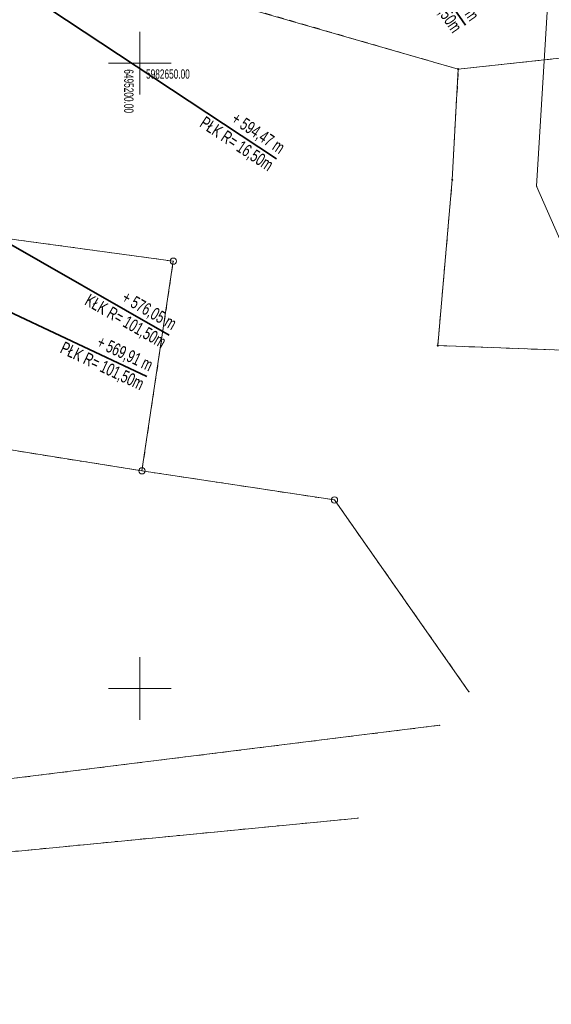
# Model space of a CAD drawing. Extents: x 6456700 to 6518119, y 5963420 to 5980059.
# Tile 175 of 256: x 6512459 to 6512502, y 5966124 to 5966202. Entities that reach past the tile are written whole.
import ezdxf
from ezdxf.enums import TextEntityAlignment as Align

# ---------------------------------------------------------------- set-up
doc = ezdxf.new("R2010")
doc.units = 0
doc.header["$MEASUREMENT"] = 0
doc.linetypes.add('L_0_03', pattern=[1, 0.5, -0.5])
doc.layers.get('0').update_dxf_attribs({"color": 2, "linetype": 'CONTINUOUS', "lineweight": 5})
for name, color, linetype, lineweight in [('18mm Kreska ciągła', 7, 'CONTINUOUS', 18), ('202_punkt_graniczny', 7, 'CONTINUOUS', 18), ('203_punkt_graniczny', 7, 'CONTINUOUS', 18), ('218_kontur_uzytku_gruntowego', 96, 'L_0_03', 18), ('219_dzialka_ewidencyjna', 7, 'CONTINUOUS', 18), ('35mm Ciągła', 7, 'CONTINUOUS', 35), ('9mm Kreska ciągła', 252, 'CONTINUOUS', 9), ('przewod_kanalizacyjny', 7, 'CONTINUOUS', 18), ('siatka_krzyrzy', 7, 'CONTINUOUS', 18)]:
    doc.layers.add(name, color=color, linetype=linetype, lineweight=lineweight)
doc.styles.get("Standard").update_dxf_attribs({"font": 'txt', "width": 0.75})
doc.styles.add('Znaczniki', font='GOTHIC.TTF', dxfattribs={"width": 0.7})

# ---------------------------------------------------------------- blocks, each defined once
blk = doc.blocks.new('mdcp_nowa')
at = {"layer": '203_punkt_graniczny', "linetype": 'Continuous', "lineweight": 18}
for points in [[(6495225.45, 5982649.465, 1), (6495225.45, 5982649.555, 1)], [(6495224.97, 5982640.625, 1), (6495224.97, 5982640.715, 1)], [(6495223.81, 5982627.365, 1), (6495223.81, 5982627.455, 1)]]:
    blk.add_hatch(color=18, dxfattribs=at).paths.add_polyline_path(points)
for p in [(6495226.303, 5982599.734), (6495223.954, 5982597.055), (6495217.441, 5982589.629)]:
    blk.add_point(p)
at = {"layer": '202_punkt_graniczny', "color": 7, "linetype": 'Continuous', "lineweight": 18}
for centre in [(6495202.68, 5982634.16), (6495200.17, 5982617.4), (6495215.56, 5982615.07)]:
    blk.add_circle(centre, 0.25, dxfattribs=at)
at = {"layer": '202_punkt_graniczny'}
for p in [(6495202.68, 5982634.16), (6495200.17, 5982617.4), (6495215.56, 5982615.07)]:
    blk.add_point(p, dxfattribs=at)
at = {"layer": '203_punkt_graniczny', "color": 7, "linetype": 'Continuous', "lineweight": 18}
for centre in [(6495225.45, 5982649.51), (6495224.97, 5982640.67), (6495223.81, 5982627.41)]:
    blk.add_circle(centre, 0.045, dxfattribs=at)
at = {"layer": '203_punkt_graniczny'}
for p in [(6495225.45, 5982649.51), (6495224.97, 5982640.67), (6495223.81, 5982627.41)]:
    blk.add_point(p, dxfattribs=at)
at = {"layer": '218_kontur_uzytku_gruntowego', "lineweight": 18, "flags": 128}
for points in [[(6495206.19, 5982655.09), (6495225.45, 5982649.51)], [(6495225.45, 5982649.51), (6495237.22, 5982650.79)], [(6495224.97, 5982640.67), (6495225.45, 5982649.51)], [(6495223.81, 5982627.41), (6495224.97, 5982640.67)], [(6495202.68, 5982634.16), (6495176.43, 5982637.74)], [(6495200.17, 5982617.4), (6495202.68, 5982634.16)], [(6495246.77, 5982626.57), (6495223.81, 5982627.41)], [(6495187.34, 5982619.44), (6495200.17, 5982617.4)], [(6495200.17, 5982617.4), (6495215.56, 5982615.07)], [(6495215.56, 5982615.07), (6495226.303, 5982599.734)], [(6495223.954, 5982597.055), (6495176.92, 5982591.19)], [(6495217.441, 5982589.629), (6495176.55, 5982585.67)]]:
    blk.add_lwpolyline(points, dxfattribs=at)
at = {"layer": '218_kontur_uzytku_gruntowego'}
for p in [(6495225.45, 5982649.51), (6495225.45, 5982649.51), (6495225.45, 5982649.51), (6495225.45, 5982649.51), (6495224.97, 5982640.67), (6495224.97, 5982640.67), (6495202.68, 5982634.16), (6495202.68, 5982634.16), (6495202.68, 5982634.16), (6495202.68, 5982634.16), (6495223.81, 5982627.41), (6495223.81, 5982627.41), (6495200.17, 5982617.4), (6495200.17, 5982617.4), (6495200.17, 5982617.4), (6495200.17, 5982617.4), (6495215.56, 5982615.07), (6495215.56, 5982615.07)]:
    blk.add_point(p, dxfattribs=at)
at = {"layer": '219_dzialka_ewidencyjna', "color": 3, "linetype": 'Continuous', "lineweight": 18, "flags": 128}
for points in [[(6495206.19, 5982655.09), (6495225.45, 5982649.51)], [(6495225.45, 5982649.51), (6495237.22, 5982650.79)], [(6495225.45, 5982649.51), (6495224.97, 5982640.67)], [(6495224.97, 5982640.67), (6495223.81, 5982627.41)], [(6495176.43, 5982637.74), (6495202.68, 5982634.16)], [(6495200.17, 5982617.4), (6495202.68, 5982634.16)], [(6495223.81, 5982627.41), (6495246.77, 5982626.57)], [(6495187.34, 5982619.44), (6495200.17, 5982617.4)], [(6495200.17, 5982617.4), (6495215.56, 5982615.07)], [(6495226.303, 5982599.734), (6495215.56, 5982615.07)], [(6495223.954, 5982597.055), (6495176.92, 5982591.19)], [(6495176.55, 5982585.67), (6495217.441, 5982589.629)]]:
    blk.add_lwpolyline(points, dxfattribs=at)
at = {"layer": '219_dzialka_ewidencyjna', "color": 3}
for p in [(6495225.45, 5982649.51), (6495225.45, 5982649.51), (6495225.45, 5982649.51), (6495224.97, 5982640.67), (6495224.97, 5982640.67), (6495202.68, 5982634.16), (6495202.68, 5982634.16), (6495223.81, 5982627.41), (6495223.81, 5982627.41), (6495200.17, 5982617.4), (6495200.17, 5982617.4), (6495200.17, 5982617.4), (6495215.56, 5982615.07), (6495215.56, 5982615.07)]:
    blk.add_point(p, dxfattribs=at)
at = {"layer": 'przewod_kanalizacyjny', "color": 34, "linetype": 'Continuous', "lineweight": 18, "flags": 128}
blk.add_lwpolyline([(6495195.58, 5982662.94), (6495192.91, 5982665.58), (6495209.2, 5982676.71), (6495233.85, 5982675.45), (6495231.71, 5982640.15), (6495237.74, 5982626.4), (6495238.73, 5982623.6), (6495239.277, 5982614.527)], dxfattribs=at)
at = {"layer": 'przewod_kanalizacyjny'}
blk.add_point((6495231.71, 5982640.15), dxfattribs=at)
at = {"layer": 'siatka_krzyrzy', "linetype": 'Continuous', "lineweight": 18, "flags": 128}
for points in [[(6495200, 5982647.5), (6495200, 5982652.5)], [(6495197.5, 5982650), (6495202.5, 5982650)], [(6495200, 5982597.5), (6495200, 5982602.5)], [(6495197.5, 5982600), (6495202.5, 5982600)]]:
    blk.add_lwpolyline(points, dxfattribs=at)
at = {"layer": 'siatka_krzyrzy', "lineweight": 15, "width": 0.66}
blk.add_text('6495200.00', height=0.75, rotation=270, dxfattribs=at).set_placement((6495199.5, 5982649.5), align=Align.TOP_LEFT)
blk.add_text('5982650.00', height=0.75, dxfattribs=at).set_placement((6495200.5, 5982649.5), align=Align.TOP_LEFT)

msp = doc.modelspace()

# ---------------------------------------------------------------- block references
at = {"linetype": 'ByBlock'}
msp.add_blockref('mdcp_nowa', (17268.786, -16450.998), dxfattribs=at)

# ---------------------------------------------------------------- next in the draw order: hatches: boundary and pattern name
at = {"layer": '9mm Kreska ciągła'}
h = msp.add_hatch(dxfattribs=at)
h.set_pattern_fill('SAND_AND_LIME', color=4, scale=0.1)
h.set_pattern_definition([(37.5, (6512163.41104, 5965706.02106), (-0.006803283, 0.208096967), [0, -0.16416, 0, -0.1836, 0, -0.1755]), (7.5, (6512163.41104, 5965706.02106), (0.19113588, 0.30479178), [0, -0.08856, 0, -0.14796, 0, -0.0567]), (-32.5, (6512163.2782, 5965706.02106), (0.33632732, 0.00061118), [0, -0.054, 0, -0.1944, 0, -0.2538]), (-42.5, (6512163.2782, 5965706.02106), (0.32466167, 0.09478896), [0, -0.027, 0, -0.12744, 0, -0.1458])])
edge = h.paths.add_edge_path()
edge.add_line((6512494.454, 5966351.121), (6512492.815, 5966327.914))
edge.add_arc((6512641.445, 5966317.419), 149, 175.96099, 178.25385)
edge.add_line((6512492.514, 5966321.96), (6512491.933, 5966302.891))
edge.add_arc((6512440.957, 5966304.445), 51, 348.13301, 358.25385, ccw=False)
edge.add_line((6512490.867, 5966293.957), (6512486.741, 5966274.321))
edge.add_arc((6512500.441, 5966271.442), 14, 168.13301, 189.66075)
edge.add_line((6512486.64, 5966269.093), (6512490.395, 5966247.035))
edge.add_line((6512490.395, 5966247.035), (6512490.607, 5966245.791))
edge.add_arc((6512474.833, 5966243.106), 16, 357.41334, 369.66075, ccw=False)
edge.add_line((6512490.817, 5966242.384), (6512490.724, 5966240.322))
edge.add_arc((6512474.74, 5966241.044), 16, 304.69475, 357.41334, ccw=False)
edge.add_line((6512483.848, 5966227.889), (6512479.157, 5966224.642))
edge.add_arc((6512563.968, 5966102.134), 149, 124.69475, 128.17467)
edge.add_line((6512471.877, 5966219.268), (6512459.798, 5966209.771))
edge.add_arc((6512468.451, 5966198.766), 14, 128.17467, 146.52826)
edge.add_line((6512456.773, 5966206.487), (6512454.137, 5966202.499))
edge.add_arc((6512536.718, 5966147.898), 99, 146.52826, 150.19331)
edge.add_line((6512450.815, 5966197.109), (6512447.264, 5966190.909))
edge.add_arc((6512533.167, 5966141.699), 99, 150.19331, 155.56334)
edge.add_line((6512443.035, 5966182.654), (6512432.867, 5966160.275))
edge.add_arc((6512409.196, 5966171.031), 26, 321.1758, 335.56334, ccw=False)
edge.add_line((6512429.452, 5966154.731), (6512421.621, 5966145))
edge.add_arc((6512409.156, 5966155.031), 16, 309.59305, 321.1758, ccw=False)
edge.add_line((6512419.353, 5966142.701), (6512410.592, 5966135.455))
edge.add_arc((6512400.395, 5966147.785), 16, 291.72006, 309.59305, ccw=False)
edge.add_line((6512406.316, 5966132.921), (6512399.28, 5966130.118))
edge.add_arc((6512417.414, 5966084.597), 49, 111.72006, 118.67866)
edge.add_line((6512393.899, 5966127.586), (6512378.766, 5966119.308))
edge.add_arc((6512390.283, 5966098.252), 24, 118.67866, 130.97644)
edge.add_line((6512374.545, 5966116.372), (6512369.458, 5966111.954))
edge.add_arc((6512385.196, 5966093.834), 24, 130.97644, 144.24742)
edge.add_line((6512365.719, 5966107.857), (6512360.498, 5966100.604))
edge.add_arc((6512392.148, 5966077.817), 39, 144.24742, 151.71864)
edge.add_line((6512357.804, 5966096.296), (6512346.179, 5966074.69))
edge.add_arc((6512310.073, 5966094.116), 41, 323.54004, 331.71864, ccw=False)
edge.add_line((6512343.048, 5966069.751), (6512332.977, 5966056.12))
edge.add_arc((6512291.959, 5966086.427), 51, 314.86874, 323.54004, ccw=False)
edge.add_line((6512327.939, 5966050.283), (6512325.436, 5966047.791))
edge.add_arc((6512381.169, 5965991.802), 79, 134.86874, 142.03498)
edge.add_line((6512318.887, 5966040.401), (6512317.812, 5966039.024))
edge.add_arc((6512348.559, 5966015.032), 39, 142.03498, 151.90193)
edge.add_line((6512314.155, 5966033.4), (6512307.014, 5966020.024))
edge.add_arc((6512085.596, 5966138.241), 251, 330.1315, 331.90193, ccw=False)
edge.add_line((6512303.256, 5966013.24), (6512293.172, 5965995.681))
edge.add_arc((6512509.097, 5965871.676), 249, 150.1315, 153.31422)
edge.add_line((6512286.62, 5965983.501), (6512270.802, 5965952.031))
edge.add_arc((6512493.279, 5965840.205), 249, 153.31422, 155.41165)
edge.add_line((6512266.858, 5965943.813), (6512249.846, 5965906.636))
edge.add_arc((6512203.471, 5965927.857), 51, 325.40047, 335.41165, ccw=False)
edge.add_line((6512245.451, 5965898.897), (6512232.463, 5965880.07))
edge.add_arc((6512313.954, 5965823.854), 99, 145.40047, 150.15364)
edge.add_line((6512228.085, 5965873.124), (6512213.877, 5965848.362))
edge.add_arc((6512299.746, 5965799.092), 99, 150.15364, 156.12969)
edge.add_line((6512209.214, 5965839.154), (6512198.858, 5965815.752))
edge.add_arc((6512518.006, 5965674.523), 349, 156.12969, 156.8073)
edge.add_line((6512197.211, 5965811.968), (6512194.929, 5965806.643))
edge.add_arc((6512331.888, 5965747.963), 149, 156.8073, 160.58951)
edge.add_line((6512191.357, 5965797.481), (6512178.615, 5965761.319))
edge.add_arc((6511941.881, 5965844.735), 251, 339.22463, 340.58951, ccw=False)
edge.add_line((6512176.561, 5965755.704), (6512169.456, 5965736.976))
edge.add_arc((6512195.168, 5965727.222), 27.5, 159.22463, 216.73933)
edge.add_line((6512173.13, 5965710.772), (6512174.444, 5965709.012))
edge.add_line((6512174.444, 5965709.012), (6512170.437, 5965706.021))
edge.add_line((6512170.437, 5965706.021), (6512164.212, 5965719.71))
edge.add_arc((6512161.212, 5965719.741), 3, 359.40734, 370.87144)
edge.add_arc((6512205.039, 5965728.159), 41.628, 165.26056, 190.87144, ccw=False)
edge.add_line((6512164.781, 5965738.75), (6512171.886, 5965757.477))
edge.add_arc((6511941.881, 5965844.735), 246, 339.22463, 340.58951)
edge.add_line((6512173.899, 5965762.981), (6512186.641, 5965799.143))
edge.add_arc((6512331.888, 5965747.963), 154, 156.8073, 160.58951, ccw=False)
edge.add_line((6512190.333, 5965808.612), (6512192.615, 5965813.937))
edge.add_arc((6512518.006, 5965674.523), 354, 156.12969, 156.8073, ccw=False)
edge.add_line((6512194.286, 5965817.775), (6512204.642, 5965841.178))
edge.add_arc((6512299.746, 5965799.092), 104, 150.15364, 156.12969, ccw=False)
edge.add_line((6512209.541, 5965850.851), (6512223.749, 5965875.613))
edge.add_arc((6512313.954, 5965823.854), 104, 145.40047, 150.15364, ccw=False)
edge.add_line((6512228.348, 5965882.91), (6512241.335, 5965901.737))
edge.add_arc((6512203.471, 5965927.857), 46, 325.40047, 335.41165)
edge.add_line((6512245.3, 5965908.717), (6512262.312, 5965945.894))
edge.add_arc((6512493.279, 5965840.205), 254, 153.31422, 155.41165, ccw=False)
edge.add_line((6512266.334, 5965954.276), (6512282.153, 5965985.747))
edge.add_arc((6512509.097, 5965871.676), 254, 150.1315, 153.31422, ccw=False)
edge.add_line((6512288.836, 5965998.171), (6512298.92, 5966015.73))
edge.add_arc((6512085.596, 5966138.241), 246, 330.1315, 331.90193)
edge.add_line((6512302.603, 5966022.379), (6512309.745, 5966035.755))
edge.add_arc((6512348.559, 5966015.032), 44, 142.03498, 151.90193, ccw=False)
edge.add_line((6512313.87, 5966042.1), (6512314.945, 5966043.477))
edge.add_arc((6512381.169, 5965991.802), 84, 134.86874, 142.03498, ccw=False)
edge.add_line((6512321.909, 5966051.335), (6512324.411, 5966053.826))
edge.add_arc((6512291.959, 5966086.427), 46, 314.86874, 323.54004)
edge.add_line((6512328.955, 5966059.091), (6512339.027, 5966072.722))
edge.add_arc((6512310.073, 5966094.116), 36, 323.54004, 331.71864)
edge.add_line((6512341.776, 5966077.059), (6512353.4, 5966098.665))
edge.add_arc((6512392.148, 5966077.817), 44, 144.24742, 151.71864, ccw=False)
edge.add_line((6512356.44, 5966103.526), (6512361.662, 5966110.778))
edge.add_arc((6512385.196, 5966093.834), 29, 130.97644, 144.24742, ccw=False)
edge.add_line((6512366.18, 5966115.728), (6512371.267, 5966120.147))
edge.add_arc((6512390.283, 5966098.252), 29, 118.67866, 130.97644, ccw=False)
edge.add_line((6512376.366, 5966123.695), (6512391.499, 5966131.972))
edge.add_arc((6512417.414, 5966084.597), 54, 111.72006, 118.67866, ccw=False)
edge.add_line((6512397.43, 5966134.763), (6512404.466, 5966137.566))
edge.add_arc((6512400.395, 5966147.785), 11, 291.72006, 309.59305)
edge.add_line((6512407.405, 5966139.308), (6512409.544, 5966141.077))
edge.add_line((6512409.544, 5966141.077), (6512412.36, 5966140.811))
edge.add_line((6512412.36, 5966140.811), (6512417.441, 5966145.013))
edge.add_arc((6512409.156, 5966155.031), 13, 309.59305, 321.1758)
edge.add_line((6512419.284, 5966146.881), (6512427.115, 5966156.612))
edge.add_arc((6512409.196, 5966171.031), 23, 321.1758, 335.56334)
edge.add_line((6512430.135, 5966161.516), (6512434.645, 5966171.44))
edge.add_line((6512434.645, 5966171.44), (6512440.928, 5966185.268))
edge.add_line((6512440.928, 5966185.268), (6512439.963, 5966187.841))
edge.add_arc((6512668.213, 5966069.673), 257.025, 151.22581, 152.62894, ccw=False)
edge.add_line((6512442.925, 5966193.394), (6512446.477, 5966199.594))
edge.add_arc((6512536.718, 5966147.898), 104, 146.52826, 150.19331, ccw=False)
edge.add_line((6512449.966, 5966205.257), (6512452.602, 5966209.244))
edge.add_arc((6512468.451, 5966198.766), 19, 128.17467, 146.52826, ccw=False)
edge.add_line((6512456.708, 5966213.702), (6512468.787, 5966223.198))
edge.add_arc((6512563.968, 5966102.134), 154, 124.69475, 128.17467, ccw=False)
edge.add_line((6512476.311, 5966228.753), (6512481.002, 5966232))
edge.add_arc((6512474.74, 5966241.044), 11, 304.69475, 357.41334)
edge.add_line((6512485.729, 5966240.548), (6512485.822, 5966242.609))
edge.add_arc((6512474.833, 5966243.106), 11, 357.41334, 369.66075)
edge.add_line((6512485.677, 5966244.952), (6512485.4, 5966246.584))
edge.add_line((6512485.4, 5966246.584), (6512485.465, 5966247.035))
edge.add_line((6512485.465, 5966247.035), (6512481.305, 5966271.715))
edge.add_line((6512481.305, 5966271.715), (6512486.925, 5966298.805))
edge.add_line((6512486.925, 5966298.805), (6512487.695, 5966325.335))
edge.add_line((6512487.695, 5966325.335), (6512488.895, 5966340.485))
edge.add_line((6512488.895, 5966340.485), (6512488.714, 5966340.814))
edge.add_line((6512488.714, 5966340.814), (6512489.699, 5966354.77))
edge.add_line((6512489.699, 5966354.77), (6512494.454, 5966351.121))

# ---------------------------------------------------------------- next in the draw order: linework, layer by layer
at = {"layer": '35mm Ciągła'}
for p, q in [((6512477.734, 5966226.697), (6512494.81, 5966202.031)), ((6512454.688, 5966207.893), (6512479.712, 5966191.347)), ((6512445.094, 5966192.152), (6512471.133, 5966177.252)), ((6512442.204, 5966186.732), (6512469.343, 5966173.946))]:
    msp.add_line(p, q, dxfattribs=at)

# ---------------------------------------------------------------- next in the draw order: texts
at = {"layer": '18mm Kreska ciągła', "char_height": 1, "attachment_point": 6, "style": 'Znaczniki'}
for s, insert, rotation in [('+ 624,32 m\\PKŁK R= 151,50m', (6512494.81, 5966202.031), 304.69475), ('+ 594,47 m\\PPŁK R= 16,50m', (6512479.712, 5966191.347), 326.52826), ('+ 576,05 m\\PKŁK R= 101,50m', (6512471.133, 5966177.252), 330.22011), ('+ 569,91 m\\PPŁK R= 101,50m', (6512469.343, 5966173.946), 334.77437)]:
    msp.add_mtext(s, dxfattribs=dict(at, insert=insert, rotation=rotation))

doc.saveas('drawing.dxf')
